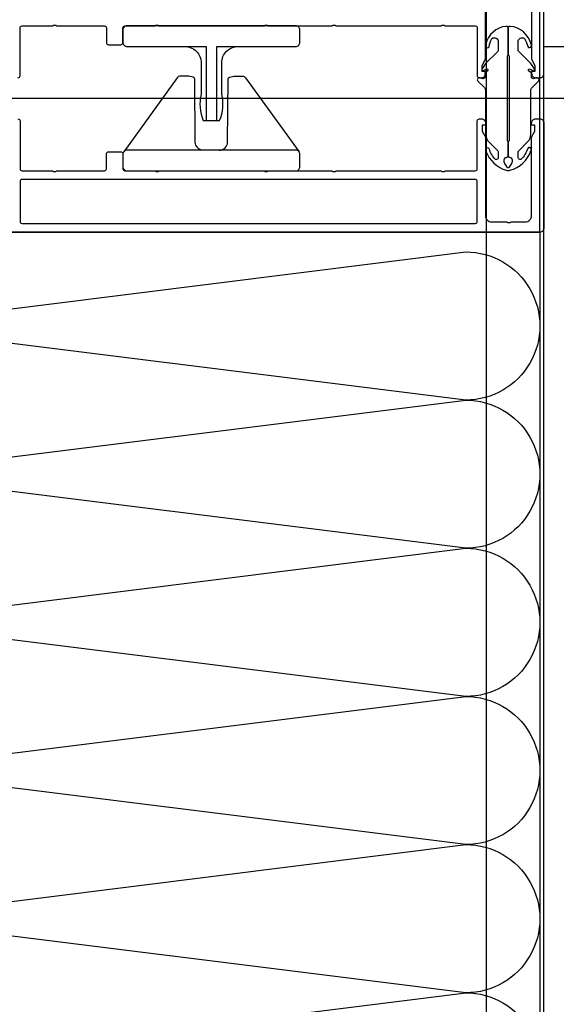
# Model space of a CAD drawing. Header units: millimetres. Extents: x 373037 to 682063, y 76092 to 274210.
# Tile 146 of 256: x 655143 to 655274, y 261437 to 261676. Entities that reach past the tile are written whole.
import ezdxf

# ---------------------------------------------------------------- set-up
doc = ezdxf.new("R2010")
doc.units = ezdxf.units.MM
doc.header["$LTSCALE"] = 100
doc.linetypes.add('ČÁRKOVANÁ', pattern=[19.05, 12.7, -6.35])
doc.layers.get('0').update_dxf_attribs({"linetype": 'CONTINUOUS'})
doc.layers.add('PUDORYS', color=253, linetype='CONTINUOUS')

# ---------------------------------------------------------------- blocks, each defined once
blk = doc.blocks.new('236134_0100_s_v')
for points in [[(22.8, -23), (22.8, -5), (42, -5, 0.414214), (43, -4), (43, -1, 0.414214), (42, 0), (1, 0, 0.414214), (0, -1), (0, -4, 0.414214), (1, -5), (20.2, -5), (20.2, -23)], [(15, -5, -0.414214), (19, -9), (19, -16.57, 0.165764), (19.53, -23), (23.47, -23, 0.165764), (24, -16.57), (24, -9, -0.414214), (28, -5)]]:
    blk.add_lwpolyline(points, format="xyb")
blk = doc.blocks.new('236134_0200_s_v')
for points in [[(19.58, 5, -0.41166), (17.58, 6.98), (17.45, 22.25, 0.344217), (17.07, 22.73), (16, 23), (14, 23, 0.240828), (13.19, 22.59), (0.19, 4.59)], [(23.42, 5, 0.41166), (25.42, 6.98), (25.55, 22.25, -0.344217), (25.93, 22.73), (27, 23), (29, 23, -0.240828), (29.81, 22.59), (42.81, 4.59)]]:
    blk.add_lwpolyline(points, format="xyb")
blk.add_lwpolyline([(42, 5), (1, 5, 0.414214), (0, 4), (0, 1, 0.414214), (1, 0), (42, 0, 0.414214), (43, 1), (43, 4, 0.414214)], format="xyb", close=True)
blk = doc.blocks.new('244748_a')
blk.add_lwpolyline([(8.32, -1.69, 0.082248), (6.34, -0.9, -1.09695), (6.94, -0.1, -0.315353), (11.26, -5.15, -0.480529), (10.87, -5.64), (4.27, -5.64), (4.08, -5.45), (-16.53, -5.45), (-16.72, -5.64), (-20.43, -5.64, 0.574019), (-21.93, -4.78), (-22.99, -5.4, 0.524827), (-22.99, -5.9), (-21.93, -6.52, 0.574021), (-20.43, -5.66), (-16.72, -5.66), (-16.53, -5.85), (4.08, -5.85), (4.27, -5.66), (10.87, -5.66, -0.480529), (11.26, -6.15, -0.326229), (6.88, -11.09, -1.09695), (6.28, -10.3, 0.081457), (8.32, -9.61, 0.599203), (7.48, -8.05), (5.52, -8.05, 0.198965), (5.17, -8.2), (2.22, -11.15), (0.93, -12.01, -0.738038), (0.51, -11.62), (0.87, -11, 1), (0.35, -10.7), (0, -11.3), (-0.98, -11.3, 0.619205), (-1.45, -12.06), (-1.28, -12.43, -0.808139), (-2.04, -13.04), (-3.63, -11.44, 0.198906), (-4.34, -11.15), (-14.99, -11.15, -0.198936), (-16.76, -10.42), (-18.98, -8.2, 0.198942), (-19.33, -8.05), (-20.67, -8.05, 0.500217), (-21.09, -8.73, 0.122037), (-18.5, -10.27, -1.093735), (-19.1, -11.07, -0.240768), (-23.7, -6.07, -0.106226), (-23.7, -5.23, -0.256232), (-19, -0.13, -1.093735), (-18.4, -0.92, 0.116856), (-21.09, -2.57, 0.500217), (-20.67, -3.25), (-19.33, -3.25, 0.198942), (-18.98, -3.1), (-16.75, -0.88, -0.198936), (-14.99, -0.15), (-4.34, -0.15, 0.198907), (-3.63, 0.14), (-2.04, 1.74, -0.808139), (-1.28, 1.13), (-1.45, 0.76, 0.619205), (-0.98, 0), (0, 0), (0.35, -0.6, 1), (0.87, -0.3), (0.51, 0.32, -0.738038), (0.93, 0.71), (2.22, -0.15), (5.17, -3.1, 0.198965), (5.52, -3.25), (7.48, -3.25, 0.599203)], format="xyb", close=True)
blk = doc.blocks.new('*U16')
for points in [[(0, 0, 0.414243), (0.1, 0.1), (0, 0.9, -1.0001), (0.2, 0.9), (0.1, 0.1, 0.414228), (0.2, 0, 0.414228)], [(0.2, 0, 0.414243), (0.3, 0.1), (0.2, 0.9, -1.0001), (0.4, 0.9), (0.3, 0.1, 0.414228), (0.4, 0, 0.414228)], [(0.4, 0, 0.414243), (0.5, 0.1), (0.4, 0.9, -1.0001), (0.6, 0.9), (0.5, 0.1, 0.414228), (0.6, 0, 0.414228)], [(0.6, 0, 0.414243), (0.7, 0.1), (0.6, 0.9, -1.0001), (0.8, 0.9), (0.7, 0.1, 0.414228), (0.8, 0, 0.414228)], [(0.8, 0, 0.414243), (0.9, 0.1), (0.8, 0.9, -1.0001), (1, 0.9), (0.9, 0.1, 0.414228), (1, 0, 0.414228)], [(1, 0, 0.414243), (1.1, 0.1), (1, 0.9, -1.0001), (1.2, 0.9), (1.1, 0.1, 0.414228), (1.2, 0, 0.414228)]]:
    blk.add_lwpolyline(points, format="xyb")

msp = doc.modelspace()

# ---------------------------------------------------------------- linework, layer by layer
at = {"layer": 'PUDORYS', "color": 252, "true_color": 0x939598}
for p, q in [((655576.64, 261669.65), (655270.64, 261669.65)), ((655016.69, 261657.15), (655384.93, 261657.15)), ((655016.69, 261657.15), (655384.93, 261657.15))]:
    msp.add_line(p, q, dxfattribs=at)
at = {"layer": 'PUDORYS', "color": 252, "linetype": 'ČÁRKOVANÁ', "ltscale": 5, "true_color": 0x939598}
msp.add_lwpolyline([(681396.64, 249812.15), (655256.64, 249812.15), (655256.64, 273052.15), (681396.64, 273052.15)], close=True, dxfattribs=at)
at = {"layer": 'PUDORYS', "color": 252, "ltscale": 15, "true_color": 0x939598}
for points in [[(655270.64, 273038.15), (681383.2, 273038.15), (681383.2, 249826.15), (655270.64, 249826.15)], [(655041.64, 261624.65), (655269.64, 261624.65), (655269.64, 261689.65), (655041.64, 261689.65)], [(655089.64, 261624.65), (655269.64, 261624.65), (655269.64, 261239.65), (655089.64, 261239.65)]]:
    msp.add_lwpolyline(points, close=True, dxfattribs=at)
at = {"layer": 'PUDORYS', "color": 252, "true_color": 0x939598}
for points in [[(655267.64, 261685.66), (655267.64, 261666.81, 0.116937), (655267.77, 261666.31), (655268.44, 261665.15), (655268.44, 261663.65), (655267.64, 261663.65), (655267.64, 261663.15, 0.414214), (655268.64, 261662.15), (655269.64, 261662.15, 0.414214), (655270.64, 261663.15), (655270.64, 261688.65, 0.414214)], [(655267.64, 261685.66), (655267.64, 261666.81, 0.116937), (655267.77, 261666.31), (655268.44, 261665.15), (655268.44, 261663.65), (655267.64, 261663.65), (655267.64, 261663.15, 0.414214), (655268.64, 261662.15), (655269.64, 261662.15, 0.414214), (655270.64, 261663.15), (655270.64, 261688.65, 0.414214)], [(655142.84, 261662.15, 0.414214), (655143.34, 261662.65), (655143.34, 261674.25, -0.414214), (655143.84, 261674.75), (655151.24, 261674.75, -0.399985), (655152.24, 261674.75), (655163.84, 261674.75, -0.414214), (655164.34, 261674.25), (655164.34, 261670.65, 0.414214), (655164.84, 261670.15), (655167.84, 261670.15, 0.414214), (655168.34, 261670.65), (655168.34, 261674.25, -0.414214), (655168.84, 261674.75), (655176.14, 261674.75, -0.38324), (655177.14, 261674.75), (655202.64, 261674.75, -0.38324), (655203.64, 261674.75), (655219.14, 261674.75, -0.38324), (655220.14, 261674.75), (655245.64, 261674.75, -0.38324), (655246.64, 261674.75), (655253.94, 261674.75, -0.414214), (655254.44, 261674.25), (655254.44, 261662.65, 0.414214), (655254.94, 261662.15), (655255.44, 261662.15, 0.414214), (655256.44, 261663.15), (655256.44, 261663.65), (655255.64, 261663.65), (655255.64, 261665.15), (655256.3, 261666.31, 0.116937), (655256.44, 261666.81), (655256.44, 261685.66, -0.414232)], [(655142.84, 261662.15, 0.414214), (655143.34, 261662.65), (655143.34, 261674.25, -0.414214), (655143.84, 261674.75), (655151.24, 261674.75, -0.399985), (655152.24, 261674.75), (655163.84, 261674.75, -0.414214), (655164.34, 261674.25), (655164.34, 261670.65, 0.414214), (655164.84, 261670.15), (655167.84, 261670.15, 0.414214), (655168.34, 261670.65), (655168.34, 261674.25, -0.414214), (655168.84, 261674.75), (655176.14, 261674.75, -0.38324), (655177.14, 261674.75), (655202.64, 261674.75, -0.38324), (655203.64, 261674.75), (655219.14, 261674.75, -0.38324), (655220.14, 261674.75), (655245.64, 261674.75, -0.38324), (655246.64, 261674.75), (655253.94, 261674.75, -0.414214), (655254.44, 261674.25), (655254.44, 261662.65, 0.414214), (655254.94, 261662.15), (655255.44, 261662.15, 0.414214), (655256.44, 261663.15), (655256.44, 261663.65), (655255.64, 261663.65), (655255.64, 261665.15), (655256.3, 261666.31, 0.116937), (655256.44, 261666.81), (655256.44, 261685.66, -0.414232)], [(655142.84, 261652.15, -0.414214), (655143.34, 261651.65), (655143.34, 261640.05, 0.414214), (655143.84, 261639.55), (655151.24, 261639.55, 0.399985), (655152.24, 261639.55), (655163.84, 261639.55, 0.414214), (655164.34, 261640.05), (655164.34, 261643.65, -0.414214), (655164.84, 261644.15), (655167.84, 261644.15, -0.414214), (655168.34, 261643.65), (655168.34, 261640.05, 0.414214), (655168.84, 261639.55), (655176.14, 261639.55, 0.38324), (655177.14, 261639.55), (655202.64, 261639.55, 0.38324), (655203.64, 261639.55), (655219.14, 261639.55, 0.38324), (655220.14, 261639.55), (655245.64, 261639.55, 0.38324), (655246.64, 261639.55), (655253.94, 261639.55, 0.414214), (655254.44, 261640.05), (655254.44, 261651.65, -0.414214), (655254.94, 261652.15), (655255.44, 261652.15, -0.414214), (655256.44, 261651.15), (655256.44, 261650.65), (655255.64, 261650.65), (655255.64, 261649.15), (655256.3, 261648, -0.116937), (655256.44, 261647.5), (655256.44, 261628.65, 0.414232), (655257.94, 261627.15), (655261.65, 261627.15, 0.399985), (655262.65, 261627.15), (655266.14, 261627.15, 0.414232), (655267.64, 261628.65), (655267.64, 261647.5, -0.116937), (655267.77, 261648), (655268.44, 261649.15), (655268.44, 261650.65), (655267.64, 261650.65), (655267.64, 261651.15, -0.414214), (655268.64, 261652.15), (655269.64, 261652.15, -0.414214), (655270.64, 261651.15), (655270.64, 261625.65, -0.414214), (655269.64, 261624.65), (655269.64, 261624.65), (655121.14, 261624.65, -0.414214)], [(655142.84, 261652.15, -0.414214), (655143.34, 261651.65), (655143.34, 261640.05, 0.414214), (655143.84, 261639.55), (655151.24, 261639.55, 0.399985), (655152.24, 261639.55), (655163.84, 261639.55, 0.414214), (655164.34, 261640.05), (655164.34, 261643.65, -0.414214), (655164.84, 261644.15), (655167.84, 261644.15, -0.414214), (655168.34, 261643.65), (655168.34, 261640.05, 0.414214), (655168.84, 261639.55), (655176.14, 261639.55, 0.38324), (655177.14, 261639.55), (655202.64, 261639.55, 0.38324), (655203.64, 261639.55), (655219.14, 261639.55, 0.38324), (655220.14, 261639.55), (655245.64, 261639.55, 0.38324), (655246.64, 261639.55), (655253.94, 261639.55, 0.414214), (655254.44, 261640.05), (655254.44, 261651.65, -0.414214), (655254.94, 261652.15), (655255.44, 261652.15, -0.414214), (655256.44, 261651.15), (655256.44, 261650.65), (655255.64, 261650.65), (655255.64, 261649.15), (655256.3, 261648, -0.116937), (655256.44, 261647.5), (655256.44, 261628.65, 0.414232), (655257.94, 261627.15), (655261.65, 261627.15, 0.399985), (655262.65, 261627.15), (655266.14, 261627.15, 0.414232), (655267.64, 261628.65), (655267.64, 261647.5, -0.116937), (655267.77, 261648), (655268.44, 261649.15), (655268.44, 261650.65), (655267.64, 261650.65), (655267.64, 261651.15, -0.414214), (655268.64, 261652.15), (655269.64, 261652.15, -0.414214), (655270.64, 261651.15), (655270.64, 261625.65, -0.414214), (655269.64, 261624.65), (655269.64, 261624.65), (655121.14, 261624.65, -0.414214)]]:
    msp.add_lwpolyline(points, format="xyb", dxfattribs=at)
msp.add_lwpolyline([(655143.84, 261626.75), (655253.94, 261626.75, 0.414214), (655254.44, 261627.25), (655254.44, 261636.95, 0.414214), (655253.94, 261637.45), (655143.84, 261637.45, 0.414214), (655143.34, 261636.95), (655143.34, 261627.25, 0.414214), (655143.84, 261626.75)], format="xyb", close=True, dxfattribs=at)
msp.add_lwpolyline([(655143.84, 261626.75), (655253.94, 261626.75, 0.414214), (655254.44, 261627.25), (655254.44, 261636.95, 0.414214), (655253.94, 261637.45), (655143.84, 261637.45, 0.414214), (655143.34, 261636.95), (655143.34, 261627.25, 0.414214), (655143.84, 261626.75)], format="xyb", close=True, dxfattribs=at)
msp.add_lwpolyline([(655270.64, 261238.65), (655270.64, 261625.65)], dxfattribs=at)

# ---------------------------------------------------------------- block references
for name, p in [('236134_0100_s_v', (655168.34, 261674.75)), ('236134_0100_s_v', (655168.34, 261674.75)), ('236134_0200_s_v', (655168.34, 261639.55)), ('236134_0200_s_v', (655168.34, 261639.55))]:
    msp.add_blockref(name, p, dxfattribs=at)
at = {"layer": 'PUDORYS', "color": 252, "true_color": 0x939598, "xscale": -1, "rotation": 270}
msp.add_blockref('244748_a', (655267.6, 261663.38), dxfattribs=at)
msp.add_blockref('244748_a', (655267.6, 261663.38), dxfattribs=at)
at = {"layer": 'PUDORYS', "color": 252, "true_color": 0x939598, "xscale": 179.9999932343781, "yscale": 179.9999932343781, "zscale": 179.9999932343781, "rotation": 270}
msp.add_blockref('*U16', (655089.64, 261619.83), dxfattribs=at)
msp.add_blockref('*U16', (655089.64, 261619.83), dxfattribs=at)

doc.saveas('drawing.dxf')
